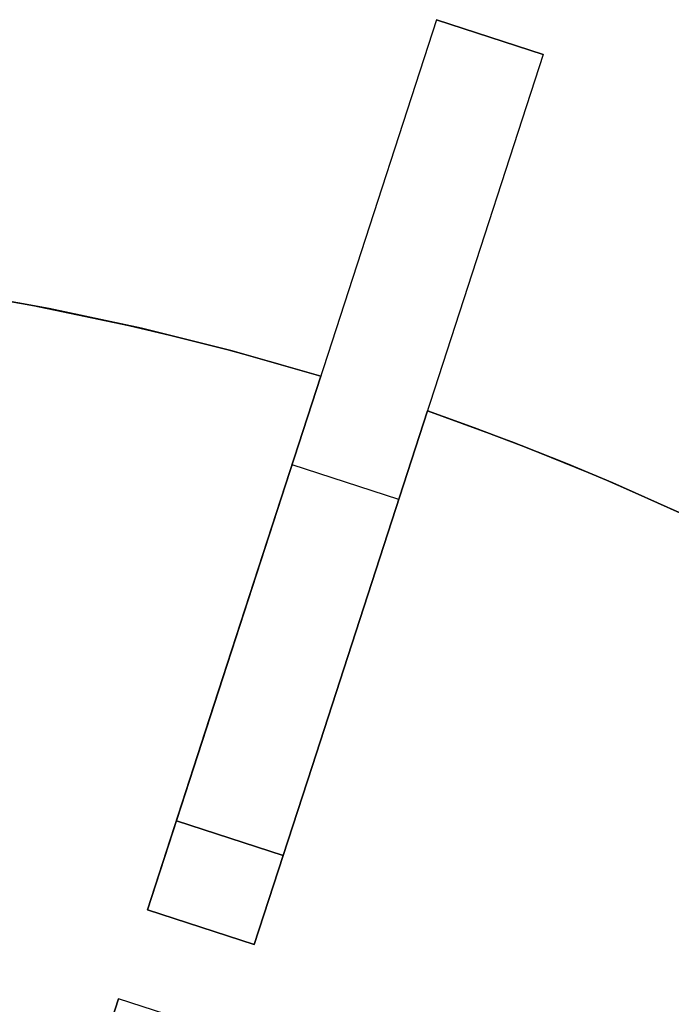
# Model space of a CAD drawing. Header units: millimetres. Extents: x 390 to 1070, y -130 to 550.
# Tile 47 of 57: x 785 to 854, y 430 to 535. Entities that reach past the tile are written whole.
import ezdxf

# ---------------------------------------------------------------- set-up
doc = ezdxf.new("R2010")
doc.units = ezdxf.units.MM

msp = doc.modelspace()

# ---------------------------------------------------------------- linework, layer by layer
for points in [[(829.3594389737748, 535.2133174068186), (798.4577395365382, 440.1076657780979)], [(840.7721171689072, 531.5051134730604), (829.3594389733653, 535.2133174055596)], [(840.7721171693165, 531.5051134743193), (829.3594389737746, 535.2133174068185)], [(829.359438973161, 535.2133174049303), (840.772117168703, 531.5051134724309)], [(835.0657780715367, 533.3592154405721), (840.772117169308, 531.5051134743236)], [(840.7721171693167, 531.5051134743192), (809.8704177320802, 436.3994618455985)], [(735.9999999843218, 509.9399938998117), (745.8463356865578, 509.5811969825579), (755.804329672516, 508.8881672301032), (765.8590064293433, 507.8491759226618), (775.9942395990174, 506.4532507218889), (786.1927858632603, 504.6902963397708), (796.4363325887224, 502.5512154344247), (801.5689809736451, 501.3380869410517), (806.7055597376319, 500.0280280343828), (811.8435090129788, 498.6202348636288), (816.9802163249, 497.1139876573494)], [(735.9999999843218, 509.9399938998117), (745.8463356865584, 509.5811969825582), (755.8043296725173, 508.888167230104), (765.859006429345, 507.8491759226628), (775.9942395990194, 506.45325072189), (786.192785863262, 504.6902963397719), (796.4363325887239, 502.5512154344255), (801.5689809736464, 501.3380869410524), (806.7055597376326, 500.0280280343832), (811.843509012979, 498.620234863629), (816.9802163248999, 497.1139876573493)], [(735.9999999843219, 509.9399938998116), (741.3507549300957, 509.7851902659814), (746.6722670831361, 509.5363674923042), (751.9622742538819, 509.1950174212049), (757.2185902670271, 508.7626956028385), (767.6217944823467, 507.631652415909), (777.8659712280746, 506.1567975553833), (787.9365153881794, 504.3524420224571), (797.8201472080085, 502.2335154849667), (807.5049202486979, 499.8154365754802), (816.9802163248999, 497.1139876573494)], [(735.9999999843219, 509.9399938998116), (741.3507549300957, 509.7851902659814), (746.6722670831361, 509.5363674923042), (751.9622742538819, 509.1950174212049), (757.2185902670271, 508.7626956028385), (767.6217944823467, 507.6316524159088), (777.8659712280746, 506.1567975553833), (787.9365153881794, 504.352442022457), (797.8201472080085, 502.2335154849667), (807.5049202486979, 499.8154365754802), (816.9802163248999, 497.1139876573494)], [(816.9802163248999, 497.1139876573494), (807.5049202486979, 499.8154365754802), (797.8201472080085, 502.2335154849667), (787.9365153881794, 504.3524420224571), (777.8659712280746, 506.1567975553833), (767.6217944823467, 507.631652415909), (757.2185902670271, 508.7626956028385), (751.9622742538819, 509.1950174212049), (746.6722670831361, 509.5363674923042), (741.3507549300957, 509.7851902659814), (735.9999999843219, 509.9399938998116)], [(816.9802163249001, 497.1139876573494), (807.5049202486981, 499.8154365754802), (797.8201472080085, 502.2335154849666), (787.9365153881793, 504.3524420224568), (777.8659712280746, 506.1567975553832), (767.6217944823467, 507.6316524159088), (757.2185902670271, 508.7626956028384), (751.9622742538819, 509.1950174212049), (746.6722670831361, 509.5363674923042), (741.3507549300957, 509.7851902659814), (735.9999999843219, 509.9399938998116)], [(735.9999999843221, 509.9399938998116), (745.8463356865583, 509.5811969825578), (755.8043296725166, 508.8881672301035), (765.8590064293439, 507.8491759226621), (775.9942395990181, 506.4532507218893), (786.1927858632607, 504.6902963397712), (796.436332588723, 502.551215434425), (801.5689809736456, 501.3380869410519), (806.7055597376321, 500.0280280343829), (811.8435090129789, 498.6202348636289), (816.9802163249, 497.1139876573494)], [(816.9802163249, 497.1139876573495), (807.5049202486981, 499.8154365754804), (797.8201472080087, 502.2335154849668), (787.9365153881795, 504.3524420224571), (777.8659712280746, 506.1567975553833), (767.6217944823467, 507.6316524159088), (757.2185902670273, 508.7626956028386), (751.962274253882, 509.195017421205), (746.6722670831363, 509.5363674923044), (741.3507549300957, 509.7851902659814), (735.999999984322, 509.9399938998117)], [(816.9802163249, 497.1139876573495), (807.5049202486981, 499.8154365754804), (797.8201472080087, 502.2335154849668), (787.9365153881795, 504.3524420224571), (777.8659712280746, 506.1567975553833), (767.6217944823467, 507.631652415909), (757.2185902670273, 508.7626956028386), (751.962274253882, 509.195017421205), (746.6722670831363, 509.5363674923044), (741.3507549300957, 509.7851902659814), (735.999999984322, 509.9399938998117)], [(816.9802163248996, 497.1139876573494), (804.6380794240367, 459.1287961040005)], [(804.6380794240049, 459.1287961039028), (816.9802163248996, 497.1139876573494)], [(816.9802163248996, 497.1139876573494), (804.6380794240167, 459.128796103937)], [(804.6380794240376, 459.1287961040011), (816.9802163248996, 497.1139876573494)], [(816.9802163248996, 497.1139876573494), (804.6380794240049, 459.1287961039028)], [(804.6380794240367, 459.1287961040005), (816.9802163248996, 497.1139876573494)], [(816.0507576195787, 455.4205921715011), (828.3928945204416, 493.40578372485)], [(828.3928945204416, 493.40578372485), (816.0507576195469, 455.4205921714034)], [(816.0507576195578, 455.4205921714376), (828.3928945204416, 493.40578372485)], [(828.3928945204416, 493.40578372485), (816.0507576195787, 455.4205921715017)], [(816.0507576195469, 455.4205921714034), (828.3928945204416, 493.40578372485)], [(828.3928945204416, 493.40578372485), (816.0507576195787, 455.4205921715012)], [(828.3928945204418, 493.4057837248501), (837.6464543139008, 490.0218577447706), (846.9029202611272, 486.2855536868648), (856.144425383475, 482.1903449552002), (865.3522419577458, 477.7307799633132), (874.5068510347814, 472.9025864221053), (883.5880251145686, 467.7027715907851), (888.0945825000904, 464.9629442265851), (892.5749239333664, 462.1297167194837), (897.0263664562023, 459.2031156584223), (901.4462030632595, 456.1832638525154)], [(828.3928945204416, 493.40578372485), (837.6464543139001, 490.0218577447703), (846.9029202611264, 486.2855536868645), (856.1444253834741, 482.1903449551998), (865.3522419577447, 477.7307799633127), (874.5068510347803, 472.9025864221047), (883.5880251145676, 467.7027715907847), (888.0945825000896, 464.9629442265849), (892.5749239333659, 462.1297167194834), (897.0263664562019, 459.2031156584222), (901.4462030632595, 456.1832638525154)], [(828.3928945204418, 493.4057837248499), (833.433920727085, 491.6050851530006), (838.4180829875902, 489.7240054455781), (843.3436908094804, 487.764662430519), (848.2091456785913, 485.7292110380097), (857.7536644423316, 481.4387613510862), (867.0406992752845, 476.870467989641), (876.0607819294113, 472.0424544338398), (884.805895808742, 466.9730230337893), (893.2694434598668, 461.6805291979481), (901.4462030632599, 456.1832638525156)], [(901.4462030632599, 456.1832638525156), (893.2694434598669, 461.6805291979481), (884.8058958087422, 466.9730230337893), (876.0607819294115, 472.0424544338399), (867.0406992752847, 476.8704679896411), (857.7536644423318, 481.4387613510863), (848.2091456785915, 485.7292110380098), (843.3436908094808, 487.7646624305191), (838.4180829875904, 489.7240054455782), (833.4339207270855, 491.6050851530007), (828.3928945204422, 493.40578372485)], [(901.4462030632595, 456.1832638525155), (893.2694434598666, 461.680529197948), (884.805895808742, 466.9730230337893), (876.0607819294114, 472.0424544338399), (867.0406992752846, 476.8704679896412), (857.7536644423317, 481.4387613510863), (848.2091456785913, 485.7292110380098), (843.3436908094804, 487.764662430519), (838.4180829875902, 489.7240054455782), (833.433920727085, 491.6050851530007), (828.3928945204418, 493.4057837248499)], [(901.4462030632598, 456.1832638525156), (893.2694434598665, 461.6805291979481), (884.8058958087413, 466.9730230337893), (876.0607819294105, 472.0424544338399), (867.0406992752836, 476.8704679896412), (857.7536644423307, 481.4387613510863), (848.2091456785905, 485.7292110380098), (843.3436908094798, 487.764662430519), (838.4180829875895, 489.7240054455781), (833.4339207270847, 491.6050851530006), (828.3928945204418, 493.40578372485)], [(828.3928945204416, 493.4057837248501), (837.6464543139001, 490.0218577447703), (846.902920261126, 486.2855536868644), (856.1444253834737, 482.1903449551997), (865.3522419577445, 477.7307799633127), (874.5068510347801, 472.9025864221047), (883.5880251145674, 467.7027715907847), (888.0945825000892, 464.9629442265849), (892.5749239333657, 462.1297167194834), (897.0263664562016, 459.2031156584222), (901.4462030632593, 456.1832638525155)], [(901.4462030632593, 456.1832638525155), (893.2694434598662, 461.680529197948), (884.8058958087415, 466.9730230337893), (876.0607819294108, 472.0424544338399), (867.0406992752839, 476.8704679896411), (857.7536644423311, 481.4387613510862), (848.2091456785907, 485.7292110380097), (843.34369080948, 487.7646624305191), (838.4180829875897, 489.7240054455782), (833.4339207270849, 491.6050851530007), (828.3928945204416, 493.40578372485)], [(901.4462030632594, 456.1832638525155), (893.2694434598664, 461.680529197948), (884.8058958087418, 466.9730230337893), (876.0607819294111, 472.0424544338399), (867.040699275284, 476.8704679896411), (857.7536644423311, 481.4387613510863), (848.2091456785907, 485.7292110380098), (843.34369080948, 487.764662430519), (838.4180829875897, 489.7240054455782), (833.4339207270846, 491.6050851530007), (828.3928945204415, 493.40578372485)], [(825.3212674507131, 483.9522876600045), (813.9085892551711, 487.6604915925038)], [(825.321267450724, 483.9522876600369), (813.908589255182, 487.6604915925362)], [(804.6380794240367, 459.1287961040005), (798.4577395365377, 440.1076657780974)], [(798.4577395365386, 440.1076657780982), (804.6380794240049, 459.1287961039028)], [(804.6380794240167, 459.128796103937), (798.4577395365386, 440.107665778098)], [(798.4577395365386, 440.107665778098), (804.6380794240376, 459.1287961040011)], [(804.6380794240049, 459.1287961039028), (798.4577395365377, 440.1076657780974)], [(798.4577395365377, 440.1076657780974), (804.6380794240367, 459.1287961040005)], [(809.8704177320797, 436.3994618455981), (816.0507576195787, 455.4205921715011)], [(816.0507576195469, 455.4205921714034), (809.8704177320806, 436.3994618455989)], [(809.8704177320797, 436.3994618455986), (816.0507576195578, 455.4205921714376)], [(816.0507576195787, 455.4205921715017), (809.8704177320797, 436.3994618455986)], [(809.8704177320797, 436.3994618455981), (816.0507576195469, 455.4205921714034)], [(816.0507576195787, 455.4205921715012), (809.8704177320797, 436.3994618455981)], [(812.9605876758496, 445.9100270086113), (801.5479094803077, 449.6182309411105)], [(812.9605876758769, 445.9100270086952), (801.547909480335, 449.6182309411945)], [(801.5479094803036, 449.6182309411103), (812.9605876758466, 445.9100270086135)], [(801.5479094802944, 449.6182309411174), (812.9605876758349, 445.9100270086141)], [(809.8704177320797, 436.3994618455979), (798.4577395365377, 440.1076657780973)], [(809.8704177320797, 436.3994618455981), (798.4577395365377, 440.1076657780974)], [(809.8704177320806, 436.3994618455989), (798.4577395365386, 440.1076657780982)], [(809.8704177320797, 436.3994618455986), (798.4577395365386, 440.107665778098)], [(809.8704177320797, 436.3994618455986), (798.4577395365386, 440.107665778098)], [(809.8704177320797, 436.3994618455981), (798.4577395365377, 440.1076657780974)], [(809.8704177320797, 436.3994618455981), (798.4577395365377, 440.1076657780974)], [(809.8704177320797, 436.399461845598), (798.4577395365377, 440.1076657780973)], [(798.4577395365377, 440.1076657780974), (809.8704177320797, 436.399461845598)], [(798.4577395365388, 440.1076657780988), (809.8704177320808, 436.3994618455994)], [(798.4577395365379, 440.1076657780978), (809.8704177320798, 436.3994618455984)], [(798.4577395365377, 440.1076657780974), (809.8704177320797, 436.399461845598)], [(795.3675695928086, 430.5971006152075), (792.2773996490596, 421.086535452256)], [(792.2773996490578, 421.0865354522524), (795.3675695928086, 430.5971006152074)], [(806.7802477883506, 426.8888966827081), (795.3675695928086, 430.5971006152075)], [(806.7802477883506, 426.8888966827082), (795.3675695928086, 430.5971006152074)]]:
    msp.add_lwpolyline(points)
at = {"extrusion": (0.9510565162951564, -0.3090169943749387, -3.271474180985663e-15)}
msp.add_lwpolyline([(765.30427421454, 161.9949999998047), (765.2751253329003, 163.7020555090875), (765.1877126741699, 165.4071206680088), (765.0421381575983, 167.1082074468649), (764.8385715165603, 168.8033324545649), (764.5772501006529, 170.490519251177), (764.258478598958, 172.1678006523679), (763.882628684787, 173.8332210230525), (763.4501385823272, 175.4848385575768), (762.9615125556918, 177.1207275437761), (762.4173203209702, 178.7389806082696), (761.8181963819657, 180.3377109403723), (761.1648392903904, 181.9150544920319), (760.4580108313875, 183.4691721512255), (759.6985351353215, 184.9982518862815), (758.8872977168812, 186.5005108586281), (758.025244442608, 187.9741975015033), (757.1133804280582, 189.4175935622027), (756.1527688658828, 190.8290161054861), (755.1445297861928, 192.2068194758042), (754.0898387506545, 193.5493972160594), (752.9899254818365, 194.8551839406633), (751.8460724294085, 196.1226571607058), (750.6596132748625, 197.3503390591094), (749.4319313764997, 198.5367982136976), (748.1644581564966, 199.6806512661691), (746.8586714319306, 200.780564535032), (745.5160936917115, 201.8352555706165), (744.138290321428, 202.8434946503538), (742.7268677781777, 203.8041062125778), (741.2834717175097, 204.7159702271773), (739.8097850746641, 205.5780235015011), (738.3075261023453, 206.3892609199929), (736.7784463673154, 207.1487366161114), (735.2243287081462, 207.855565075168), (733.646985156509, 208.5089221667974), (732.048254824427, 209.1080461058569), (730.4300017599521, 209.652238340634), (728.7941127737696, 210.1408643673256), (727.1424952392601, 210.5733544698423), (725.4770748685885, 210.9492043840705), (723.7997934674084, 211.2679758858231), (722.1126066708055, 211.5292973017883), (720.4174816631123, 211.7328639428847), (718.7163948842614, 211.8784384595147), (717.0113297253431, 211.9658511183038), (715.3042742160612, 211.9950000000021)], dxfattribs=at)
at = {"extrusion": (0.9510565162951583, -0.3090169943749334, -2.850220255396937e-15)}
msp.add_lwpolyline([(715.3042742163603, -388.0049999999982), (717.0113297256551, -387.97585111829), (718.7163948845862, -387.8884384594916), (720.4174816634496, -387.7428639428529), (722.1126066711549, -387.5392973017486), (723.7997934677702, -387.2779758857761), (725.4770748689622, -386.9592043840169), (727.1424952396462, -386.5833544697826), (728.7941127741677, -386.1508643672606), (730.4300017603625, -385.6622383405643), (732.0482548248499, -385.1180461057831), (733.6469851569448, -384.51892216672), (735.224328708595, -383.8655650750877), (736.7784463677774, -383.1587366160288), (738.3075261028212, -382.3992609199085), (739.8097850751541, -381.5880235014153), (741.2834717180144, -380.7259702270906), (742.7268677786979, -379.8141062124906), (744.138290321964, -378.8534946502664), (745.5160936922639, -377.8452555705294), (746.8586714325, -376.7905645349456), (748.164458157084, -375.6906512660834), (749.4319313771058, -374.5467982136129), (750.659613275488, -373.3603390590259), (751.8460724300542, -372.1326571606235), (752.9899254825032, -370.8651839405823), (754.0898387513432, -369.5593972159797), (755.1445297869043, -368.2168194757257), (756.152768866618, -366.8390161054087), (757.113380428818, -365.4275935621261), (758.0252444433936, -363.9841975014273), (758.8872977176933, -362.5105108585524), (759.698535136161, -361.0082518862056), (760.4580108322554, -359.4791721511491), (761.1648392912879, -357.9250544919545), (761.8181963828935, -356.3477109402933), (762.4173203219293, -354.7489806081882), (762.961512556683, -353.1307275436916), (763.4501385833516, -351.4948385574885), (763.8826286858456, -349.8432210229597), (764.2584786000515, -348.1778006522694), (764.5772501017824, -346.5005192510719), (764.8385715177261, -344.8133324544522), (765.0421381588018, -343.1182074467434), (765.1877126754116, -341.4171206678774), (765.2751253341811, -339.712055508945), (765.3042742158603, -338.0049999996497)], dxfattribs=at)
at = {"extrusion": (1, 0, 0)}
for points in [[(535.2133174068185, -338.0050000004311), (535.2133174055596, 161.9949999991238)], [(533.359215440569, -338.0050000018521), (533.3592154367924, 161.9949999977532)], [(531.5051134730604, 161.9949999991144), (531.5051134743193, -338.00500000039)], [(497.1139876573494, -12.005), (497.1139876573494, -0.004999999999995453)], [(497.1139876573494, 79.995), (497.1139876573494, 91.995)], [(497.1139876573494, -268.005), (497.1139876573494, -256.005)], [(493.40578372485, -12.00500000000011), (493.40578372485, -0.004999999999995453)], [(493.40578372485, 79.995), (493.40578372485, 91.995)], [(493.40578372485, -268.005), (493.40578372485, -256.005)], [(459.1287961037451, 225.5374868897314), (459.1287961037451, 91.99499999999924)], [(459.1287961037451, 79.99499999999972), (459.1287961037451, -0.004999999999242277)], [(459.1287961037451, -12.00499999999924), (459.1287961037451, -256.0049999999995)], [(459.1287961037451, -268.0049999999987), (459.1287961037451, -401.5474868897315)], [(455.4205921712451, 225.5374868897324), (455.4205921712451, 91.99499999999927)], [(455.4205921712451, 79.99499999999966), (455.4205921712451, -0.004999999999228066)], [(455.4205921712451, -12.00499999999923), (455.4205921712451, -256.0049999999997)], [(455.4205921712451, -268.0049999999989), (455.4205921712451, -401.5474868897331)], [(440.1076657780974, -268.0049999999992), (440.1076657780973, -288.0049999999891)], [(440.107665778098, -12.00499999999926), (440.1076657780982, -256.0049999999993)], [(440.1076657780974, 79.99499999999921), (440.107665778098, -0.004999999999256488)], [(440.1076657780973, 111.995), (440.1076657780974, 91.99499999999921)], [(438.2535638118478, -268.0049999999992), (438.2535638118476, -288.005)], [(438.2535638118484, -12.00499999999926), (438.2535638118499, -256.0049999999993)], [(438.2535638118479, 79.99499999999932), (438.2535638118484, -0.004999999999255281)], [(438.2535638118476, 111.995), (438.2535638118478, 91.99499999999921)], [(436.3994618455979, -288.0049999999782), (436.3994618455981, -268.0049999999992)], [(436.3994618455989, -256.0049999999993), (436.3994618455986, -12.00499999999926)], [(436.3994618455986, -0.004999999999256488), (436.3994618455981, 79.99499999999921)], [(436.3994618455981, 91.99499999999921), (436.399461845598, 111.995)]]:
    msp.add_lwpolyline(points, dxfattribs=at)
at = {"extrusion": (0.9510565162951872, -0.3090169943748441, -5.134593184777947e-15)}
msp.add_lwpolyline([(765.3042742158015, 161.9949999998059), (765.2751253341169, 163.7020555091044), (765.1877126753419, 165.4071206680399), (765.0421381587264, 167.1082074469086), (764.8385715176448, 168.8033324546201), (764.5772501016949, 170.4905192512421), (764.2584785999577, 172.1678006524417), (763.8826286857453, 173.8332210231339), (763.4501385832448, 175.4848385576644), (762.9615125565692, 177.120727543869), (762.4173203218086, 178.7389806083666), (761.8181963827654, 180.3377109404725), (761.1648392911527, 181.9150544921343), (760.458010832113, 183.4691721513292), (759.6985351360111, 184.9982518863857), (758.8872977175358, 186.5005108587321), (758.0252444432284, 187.9741975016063), (757.1133804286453, 189.4175935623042), (756.1527688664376, 190.8290161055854), (755.144529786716, 192.2068194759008), (754.0898387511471, 193.5493972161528), (752.9899254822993, 194.8551839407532), (751.8460724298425, 196.1226571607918), (750.6596132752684, 197.3503390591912), (749.4319313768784, 198.5367982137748), (748.1644581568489, 199.6806512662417), (746.8586714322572, 200.7805645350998), (745.5160936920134, 201.8352555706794), (744.1382903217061, 202.8434946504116), (742.7268677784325, 203.8041062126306), (741.2834717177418, 204.7159702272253), (739.8097850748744, 205.5780235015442), (738.3075261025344, 206.3892609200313), (736.7784463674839, 207.1487366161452), (735.2243287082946, 207.8555650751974), (733.6469851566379, 208.5089221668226), (732.0482548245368, 209.1080461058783), (730.4300017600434, 209.6522383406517), (728.7941127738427, 210.1408643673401), (727.1424952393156, 210.5733544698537), (725.4770748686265, 210.9492043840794), (723.7997934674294, 211.2679758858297), (722.1126066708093, 211.5292973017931), (720.4174816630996, 211.732863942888), (718.7163948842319, 211.8784384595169), (717.0113297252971, 211.9658511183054), (715.3042742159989, 211.9950000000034)], dxfattribs=at)
at = {"extrusion": (0.9510565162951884, -0.3090169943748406, 2.491879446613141e-15)}
msp.add_lwpolyline([(715.3042742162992, -388.0050000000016), (717.011329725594, -387.9758511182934), (718.716394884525, -387.8884384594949), (720.4174816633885, -387.7428639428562), (722.1126066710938, -387.5392973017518), (723.799793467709, -387.2779758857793), (725.4770748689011, -386.95920438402), (727.1424952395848, -386.5833544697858), (728.7941127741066, -386.1508643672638), (730.4300017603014, -385.6622383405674), (732.0482548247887, -385.1180461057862), (733.6469851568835, -384.5189221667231), (735.2243287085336, -383.8655650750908), (736.7784463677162, -383.1587366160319), (738.3075261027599, -382.3992609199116), (739.8097850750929, -381.5880235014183), (741.2834717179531, -380.7259702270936), (742.7268677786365, -379.8141062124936), (744.1382903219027, -378.8534946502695), (745.5160936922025, -377.8452555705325), (746.8586714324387, -376.7905645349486), (748.1644581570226, -375.6906512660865), (749.4319313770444, -374.5467982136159), (750.6596132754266, -373.3603390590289), (751.8460724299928, -372.1326571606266), (752.9899254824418, -370.8651839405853), (754.0898387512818, -369.5593972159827), (755.1445297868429, -368.2168194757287), (756.1527688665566, -366.8390161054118), (757.1133804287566, -365.4275935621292), (758.0252444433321, -363.9841975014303), (758.8872977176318, -362.5105108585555), (759.6985351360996, -361.0082518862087), (760.458010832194, -359.4791721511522), (761.1648392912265, -357.9250544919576), (761.8181963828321, -356.3477109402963), (762.417320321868, -354.7489806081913), (762.9615125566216, -353.1307275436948), (763.4501385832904, -351.4948385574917), (763.8826286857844, -349.8432210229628), (764.2584785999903, -348.1778006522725), (764.577250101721, -346.500519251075), (764.8385715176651, -344.8133324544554), (765.0421381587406, -343.1182074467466), (765.1877126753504, -341.4171206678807), (765.2751253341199, -339.7120555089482), (765.3042742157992, -338.0049999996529)], dxfattribs=at)
at = {"extrusion": (0.9510565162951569, -0.3090169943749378, 3.805603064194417e-15)}
msp.add_lwpolyline([(715.3042742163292, 211.9949999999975), (717.0113297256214, 211.9658511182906), (718.71639488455, 211.8784384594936), (720.4174816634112, 211.7328639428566), (722.1126066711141, 211.529297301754), (723.7997934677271, 211.2679758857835), (725.4770748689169, 210.9492043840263), (727.1424952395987, 210.5733544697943), (728.7941127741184, 210.1408643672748), (730.4300017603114, 209.652238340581), (732.0482548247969, 209.1080461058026), (733.6469851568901, 208.5089221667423), (735.2243287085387, 207.855565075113), (736.77844636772, 207.1487366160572), (738.3075261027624, 206.3892609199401), (739.8097850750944, 205.5780235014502), (741.2834717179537, 204.715970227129), (742.7268677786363, 203.8041062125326), (744.1382903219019, 202.8434946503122), (745.5160936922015, 201.8352555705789), (746.8586714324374, 200.7805645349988), (748.1644581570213, 199.6806512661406), (749.4319313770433, 198.536798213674), (750.6596132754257, 197.350339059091), (751.8460724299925, 196.1226571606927), (752.9899254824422, 194.8551839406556), (754.0898387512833, 193.5493972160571), (755.1445297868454, 192.2068194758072), (756.1527688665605, 190.8290161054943), (757.1133804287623, 189.417593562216), (758.0252444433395, 187.9741975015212), (758.8872977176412, 186.5005108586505), (759.6985351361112, 184.9982518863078), (760.4580108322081, 183.4691721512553), (761.1648392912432, 181.9150544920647), (761.8181963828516, 180.3377109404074), (762.4173203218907, 178.7389806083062), (762.9615125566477, 177.1207275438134), (763.4501385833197, 175.484838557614), (763.8826286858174, 173.8332210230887), (764.2584786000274, 172.1678006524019), (764.5772501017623, 170.4905192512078), (764.8385715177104, 168.8033324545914), (765.0421381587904, 167.1082074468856), (765.187712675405, 165.4071206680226), (765.2751253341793, 163.7020555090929), (765.3042742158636, 161.9949999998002)], dxfattribs=at)
at = {"extrusion": (0.9510565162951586, -0.3090169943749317, -6.312762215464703e-15)}
msp.add_lwpolyline([(765.3042742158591, -338.0049999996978), (765.2751253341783, -339.7120555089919), (765.1877126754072, -341.4171206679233), (765.0421381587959, -343.1182074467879), (764.8385715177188, -344.8133324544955), (764.5772501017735, -346.5005192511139), (764.2584786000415, -348.1778006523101), (763.8826286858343, -349.8432210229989), (763.4501385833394, -351.4948385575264), (762.9615125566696, -353.130727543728), (762.4173203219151, -354.7489806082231), (761.8181963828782, -356.3477109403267), (761.164839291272, -357.9250544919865), (760.4580108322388, -359.4791721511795), (759.6985351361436, -361.0082518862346), (758.8872977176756, -362.5105108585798), (758.0252444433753, -363.9841975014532), (757.1133804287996, -365.4275935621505), (756.1527688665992, -366.8390161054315), (755.1445297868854, -368.216819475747), (754.0898387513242, -369.5593972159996), (752.9899254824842, -370.8651839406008), (751.8460724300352, -372.1326571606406), (750.6596132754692, -373.3603390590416), (749.4319313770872, -374.5467982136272), (748.1644581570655, -375.6906512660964), (746.8586714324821, -376.7905645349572), (745.5160936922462, -377.8452555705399), (744.1382903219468, -378.8534946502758), (742.7268677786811, -379.8141062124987), (741.2834717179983, -380.7259702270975), (739.8097850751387, -381.5880235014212), (738.3075261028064, -382.3992609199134), (736.7784463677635, -383.1587366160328), (735.2243287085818, -383.8655650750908), (733.6469851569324, -384.5189221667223), (732.0482548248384, -385.1180461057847), (730.430001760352, -385.6622383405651), (728.7941127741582, -386.1508643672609), (727.1424952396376, -386.5833544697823), (725.4770748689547, -386.9592043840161), (723.7997934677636, -387.2779758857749), (722.1126066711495, -387.5392973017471), (720.4174816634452, -387.7428639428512), (718.7163948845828, -387.8884384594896), (717.0113297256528, -387.9758511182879), (715.3042742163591, -388.0049999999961)], dxfattribs=at)
at = {"extrusion": (0.951056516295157, -0.3090169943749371, 7.840413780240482e-15)}
msp.add_lwpolyline([(715.3042742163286, 211.9949999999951), (713.9386298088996, 212.0183191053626), (712.5745776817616, 212.0882492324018), (711.2137082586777, 212.2047088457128), (709.8576082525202, 212.3675621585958), (708.5078588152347, 212.576619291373), (707.1660336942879, 212.831636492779), (705.8336973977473, 213.1323164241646), (704.5124033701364, 213.4783085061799), (703.203692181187, 213.8692093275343), (701.9090897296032, 214.3045631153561), (700.6301054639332, 214.783862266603), (699.3682306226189, 215.3065479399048), (698.1249364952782, 215.8720107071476), (696.9016727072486, 216.4795912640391), (695.6998655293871, 217.1285811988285), (694.5209162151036, 217.8182238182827), (693.3661993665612, 218.5477150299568), (692.2370613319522, 219.3162042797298), (691.134818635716, 220.1227955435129), (690.0607564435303, 220.9665483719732), (689.0161270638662, 221.8464789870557), (688.0021484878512, 222.7615614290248), (687.0200029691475, 223.7107287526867), (686.0708356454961, 224.6928742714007), (685.1557532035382, 225.7068528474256), (684.275822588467, 226.7514822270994), (683.4320697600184, 227.8255444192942), (682.6254784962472, 228.9277871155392), (681.8569892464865, 230.0569251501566), (681.127498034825, 231.2116419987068), (680.4378554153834, 232.3905913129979), (679.7888654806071, 233.5923984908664), (679.1812849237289, 234.8156622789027), (678.6158221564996, 236.0589564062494), (678.0931364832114, 237.3208312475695), (677.6138373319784, 238.5998155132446), (677.1784835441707, 239.8944179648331), (676.7875827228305, 241.2031291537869), (676.4415906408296, 242.5244231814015), (676.1409107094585, 243.8567594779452), (675.885893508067, 245.198584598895), (675.6768363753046, 246.5483340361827), (675.5139830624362, 247.9044340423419), (675.3975234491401, 249.2653034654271), (675.3275933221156, 250.6293555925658), (675.3042742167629, 251.9949999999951)], dxfattribs=at)
at = {"extrusion": (0.9510565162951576, -0.3090169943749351, -1.095656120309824e-14)}
msp.add_lwpolyline([(675.3042742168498, -428.0050000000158), (675.3275933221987, -426.6393555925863), (675.3975234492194, -425.2753034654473), (675.5139830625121, -423.9144340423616), (675.6768363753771, -422.5583340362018), (675.8858935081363, -421.2085845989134), (676.1409107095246, -419.8667594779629), (676.4415906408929, -418.5344231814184), (676.7875827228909, -417.2131291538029), (677.1784835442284, -415.9044179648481), (677.6138373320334, -414.6098155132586), (678.0931364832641, -413.3308312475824), (678.6158221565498, -412.0689564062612), (679.181284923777, -410.8256622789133), (679.7888654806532, -409.6023984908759), (680.4378554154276, -408.4005913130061), (681.1274980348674, -407.2216419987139), (681.8569892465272, -406.0669251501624), (682.6254784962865, -404.9377871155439), (683.4320697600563, -403.8355444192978), (684.2758225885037, -402.7614822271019), (685.1557532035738, -401.7168528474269), (686.0708356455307, -400.7028742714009), (687.0200029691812, -399.7207287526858), (688.0021484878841, -398.7715614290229), (689.0161270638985, -397.8564789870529), (690.0607564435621, -396.9765483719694), (691.1348186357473, -396.1327955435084), (692.2370613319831, -395.3262042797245), (693.3661993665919, -394.5577150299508), (694.520916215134, -393.8282238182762), (695.6998655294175, -393.1385811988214), (696.9016727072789, -392.4895912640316), (698.1249364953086, -391.8820107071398), (699.3682306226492, -391.3165479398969), (700.6301054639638, -390.7938622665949), (701.9090897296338, -390.314563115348), (703.2036921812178, -389.8792093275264), (704.5124033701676, -389.4883085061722), (705.8336973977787, -389.1423164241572), (707.1660336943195, -388.8416364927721), (708.5078588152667, -388.5866192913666), (709.8576082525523, -388.3775621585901), (711.2137082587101, -388.2147088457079), (712.5745776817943, -388.0982492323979), (713.9386298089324, -388.0283191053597), (715.3042742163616, -388.0049999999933)], dxfattribs=at)
at = {"extrusion": (0.9510565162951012, -0.3090169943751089, -2.740520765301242e-15)}
msp.add_lwpolyline([(675.3042742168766, 251.9950000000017), (675.3275933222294, 250.6293555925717), (675.3975234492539, 249.2653034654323), (675.5139830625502, 247.9044340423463), (675.6768363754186, 246.5483340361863), (675.8858935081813, 245.198584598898), (676.1409107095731, 243.8567594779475), (676.4415906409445, 242.524423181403), (676.7875827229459, 241.2031291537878), (677.1784835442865, 239.8944179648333), (677.6138373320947, 238.5998155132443), (678.0931364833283, 237.3208312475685), (678.615822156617, 236.0589564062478), (679.1812849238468, 234.8156622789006), (679.7888654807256, 233.5923984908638), (680.4378554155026, 232.3905913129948), (681.1274980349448, 231.2116419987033), (681.8569892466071, 230.0569251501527), (682.6254784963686, 228.927787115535), (683.4320697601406, 227.8255444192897), (684.27582258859, 226.7514822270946), (685.1557532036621, 225.7068528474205), (686.0708356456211, 224.6928742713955), (687.0200029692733, 223.7107287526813), (688.0021484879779, 222.7615614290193), (689.0161270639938, 221.8464789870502), (690.0607564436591, 220.9665483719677), (691.1348186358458, 220.1227955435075), (692.237061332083, 219.3162042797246), (693.366199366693, 218.5477150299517), (694.5209162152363, 217.8182238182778), (695.6998655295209, 217.1285811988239), (696.9016727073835, 216.4795912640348), (698.1249364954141, 215.8720107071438), (699.3682306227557, 215.3065479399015), (700.6301054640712, 214.7838622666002), (701.9090897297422, 214.3045631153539), (703.2036921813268, 213.8692093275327), (704.5124033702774, 213.478308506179), (705.8336973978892, 213.1323164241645), (707.1660336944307, 212.8316364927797), (708.5078588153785, 212.5766192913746), (709.8576082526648, 212.3675621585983), (711.2137082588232, 212.2047088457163), (712.5745776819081, 212.0882492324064), (713.9386298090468, 212.0183191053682), (715.3042742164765, 211.9950000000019)], dxfattribs=at)
at = {"extrusion": (0.951056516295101, -0.3090169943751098, 5.257423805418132e-15)}
msp.add_lwpolyline([(715.3042742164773, -388.0050000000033), (713.9386298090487, -388.0283191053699), (712.5745776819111, -388.0982492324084), (711.2137082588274, -388.2147088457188), (709.8576082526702, -388.3775621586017), (708.5078588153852, -388.5866192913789), (707.1660336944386, -388.8416364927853), (705.8336973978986, -389.1423164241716), (704.5124033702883, -389.4883085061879), (703.2036921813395, -389.8792093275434), (701.9090897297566, -390.3145631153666), (700.6301054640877, -390.7938622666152), (699.3682306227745, -391.3165479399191), (698.1249364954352, -391.882010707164), (696.9016727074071, -392.4895912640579), (695.6998655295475, -393.1385811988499), (694.520916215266, -393.8282238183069), (693.3661993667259, -394.5577150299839), (692.2370613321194, -395.3262042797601), (691.1348186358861, -396.1327955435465), (690.0607564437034, -396.9765483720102), (689.0161270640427, -397.8564789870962), (688.0021484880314, -398.7715614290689), (687.0200029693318, -399.7207287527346), (686.070835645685, -400.7028742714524), (685.1557532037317, -401.7168528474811), (684.2758225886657, -402.7614822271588), (683.4320697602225, -403.8355444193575), (682.6254784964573, -404.9377871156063), (681.8569892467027, -406.0669251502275), (681.1274980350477, -407.2216419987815), (680.4378554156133, -408.4005913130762), (679.7888654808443, -409.6023984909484), (679.1812849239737, -410.8256622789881), (678.6158221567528, -412.0689564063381), (678.093136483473, -413.3308312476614), (677.613837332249, -414.6098155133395), (677.1784835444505, -415.9044179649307), (676.78758272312, -417.2131291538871), (676.4415906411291, -418.5344231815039), (676.1409107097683, -419.8667594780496), (675.8858935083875, -421.2085845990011), (675.6768363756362, -422.5583340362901), (675.5139830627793, -423.9144340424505), (675.3975234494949, -425.2753034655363), (675.3275933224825, -426.6393555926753), (675.3042742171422, -428.0050000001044)], dxfattribs=at)
at = {"extrusion": (0.9510565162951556, -0.3090169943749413, -1.55997359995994e-15)}
msp.add_lwpolyline([(675.3042742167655, 251.995000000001), (675.3275933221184, 250.6293555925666), (675.3975234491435, 249.2653034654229), (675.5139830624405, 247.9044340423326), (675.67683637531, 246.5483340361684), (675.8858935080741, 245.1985845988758), (676.1409107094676, 243.8567594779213), (676.4415906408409, 242.5244231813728), (676.7875827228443, 241.2031291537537), (677.1784835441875, 239.8944179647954), (677.6138373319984, 238.5998155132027), (678.0931364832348, 237.3208312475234), (678.6158221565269, 236.0589564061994), (679.1812849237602, 234.815662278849), (679.7888654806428, 233.5923984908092), (680.4378554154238, 232.3905913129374), (681.1274980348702, 231.2116419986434), (681.8569892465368, 230.0569251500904), (682.6254784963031, 228.9277871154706), (683.4320697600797, 227.8255444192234), (684.2758225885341, 226.7514822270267), (685.1557532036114, 225.7068528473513), (686.0708356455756, 224.6928742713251), (687.0200029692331, 223.7107287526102), (688.0021484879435, 222.7615614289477), (689.016127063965, 221.8464789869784), (690.0607564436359, 220.966548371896), (691.1348186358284, 220.1227955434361), (692.2370613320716, 219.3162042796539), (693.3661993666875, 218.5477150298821), (694.5209162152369, 217.8182238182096), (695.6998655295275, 217.1285811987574), (696.9016727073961, 216.4795912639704), (698.1249364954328, 215.8720107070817), (699.3682306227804, 215.3065479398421), (700.6301054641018, 214.7838622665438), (701.9090897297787, 214.3045631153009), (703.2036921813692, 213.8692093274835), (704.5124033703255, 213.4783085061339), (705.8336973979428, 213.1323164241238), (707.1660336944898, 212.8316364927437), (708.5078588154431, 212.5766192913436), (709.8576082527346, 212.3675621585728), (711.2137082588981, 212.2047088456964), (712.5745776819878, 212.0882492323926), (713.9386298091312, 212.0183191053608), (715.3042742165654, 211.995000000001)], dxfattribs=at)
at = {"extrusion": (0.9510565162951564, -0.3090169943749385, -5.659487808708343e-15)}
msp.add_lwpolyline([(715.3042742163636, -388.0049999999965), (713.9386298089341, -388.028319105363), (712.5745776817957, -388.0982492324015), (711.2137082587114, -388.2147088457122), (709.8576082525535, -388.3775621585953), (708.5078588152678, -388.5866192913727), (707.1660336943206, -388.8416364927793), (705.8336973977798, -389.142316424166), (704.512403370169, -389.4883085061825), (703.2036921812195, -389.8792093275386), (701.909089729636, -390.3145631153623), (700.6301054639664, -390.7938622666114), (699.3682306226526, -391.3165479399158), (698.1249364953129, -391.8820107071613), (696.9016727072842, -392.4895912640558), (695.6998655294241, -393.1385811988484), (694.520916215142, -393.8282238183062), (693.3661993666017, -394.557715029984), (692.2370613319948, -395.3262042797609), (691.1348186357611, -396.1327955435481), (690.0607564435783, -396.9765483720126), (689.0161270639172, -397.8564789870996), (688.0021484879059, -398.7715614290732), (687.0200029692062, -399.7207287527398), (686.0708356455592, -400.7028742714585), (685.155753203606, -401.7168528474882), (684.2758225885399, -402.7614822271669), (683.4320697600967, -403.8355444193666), (682.6254784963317, -404.9377871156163), (681.8569892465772, -406.0669251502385), (681.1274980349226, -407.2216419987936), (680.4378554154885, -408.4005913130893), (679.7888654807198, -409.6023984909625), (679.1812849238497, -410.8256622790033), (678.6158221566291, -412.0689564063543), (678.09313648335, -413.3308312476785), (677.6138373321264, -414.6098155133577), (677.1784835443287, -415.9044179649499), (676.7875827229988, -417.2131291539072), (676.4415906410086, -418.534423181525), (676.1409107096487, -419.8667594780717), (675.8858935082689, -421.2085845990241), (675.6768363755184, -422.558334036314), (675.5139830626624, -423.9144340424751), (675.397523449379, -425.2753034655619), (675.3275933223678, -426.6393555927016), (675.3042742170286, -428.0050000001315)], dxfattribs=at)
at = {"extrusion": (0.951056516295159, -0.3090169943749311, 1.034548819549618e-14)}
msp.add_lwpolyline([(675.3042742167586, 251.9949999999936), (675.2926146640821, 252.6778222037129), (675.2576496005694, 253.359848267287), (675.1994197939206, 254.0402829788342), (675.1179931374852, 254.7183329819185), (675.0134645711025, 255.3932077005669), (674.8859559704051, 256.0641202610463), (674.7356160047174, 256.7302884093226), (674.5626199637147, 257.3909354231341), (674.3671695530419, 258.0452910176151), (674.149492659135, 258.6925922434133), (673.9098430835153, 259.3320843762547), (673.6485002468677, 259.9630217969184), (673.3657688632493, 260.5846688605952), (673.0619785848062, 261.1963007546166), (672.7374836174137, 261.7972043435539), (672.3926623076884, 262.3866790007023), (672.0279167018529, 262.9640374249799), (671.6436720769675, 263.5286064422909), (671.2403764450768, 264.0797277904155), (670.8185000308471, 264.6167588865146), (670.3785347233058, 265.139073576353), (669.9209935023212, 265.6460628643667), (669.4464098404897, 266.1371356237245), (668.9553370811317, 266.611719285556), (668.4483477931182, 267.0692605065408), (667.9260331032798, 267.509225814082), (667.3890020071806, 267.9311022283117), (666.8378806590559, 268.3343978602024), (666.2733116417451, 268.7186424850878), (665.6959532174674, 269.0833880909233), (665.106478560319, 269.4282094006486), (664.5055749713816, 269.7527043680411), (663.8939430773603, 270.0564946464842), (663.2722960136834, 270.3392260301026), (662.6413585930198, 270.6005688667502), (662.0018664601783, 270.84021844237), (661.3545652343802, 271.0578953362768), (660.7002096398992, 271.2533457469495), (660.0395626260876, 271.4263417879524), (659.3733944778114, 271.5766817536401), (658.702481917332, 271.7041903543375), (658.0276071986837, 271.8087189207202), (657.3495571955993, 271.8901455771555), (656.6691224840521, 271.9483753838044), (655.9870964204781, 271.9833404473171), (655.3042742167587, 271.9949999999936)], dxfattribs=at)
at = {"extrusion": (0.9510565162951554, -0.3090169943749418, -4.422598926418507e-15)}
msp.add_lwpolyline([(655.3042742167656, -448.0049999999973), (655.9870964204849, -447.9933404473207), (656.669122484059, -447.9583753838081), (657.3495571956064, -447.9001455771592), (658.0276071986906, -447.8187189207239), (658.7024819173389, -447.7141903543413), (659.3733944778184, -447.5866817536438), (660.0395626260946, -447.4363417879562), (660.7002096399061, -447.2633457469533), (661.3545652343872, -447.0678953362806), (662.0018664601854, -446.8502184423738), (662.6413585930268, -446.610568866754), (663.2722960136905, -446.3492260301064), (663.8939430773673, -446.066494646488), (664.5055749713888, -445.7627043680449), (665.106478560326, -445.4382094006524), (665.6959532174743, -445.0933880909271), (666.273311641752, -444.7286424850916), (666.837880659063, -444.3443978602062), (667.3890020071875, -443.9411022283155), (667.9260331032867, -443.5192258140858), (668.4483477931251, -443.0792605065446), (668.9553370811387, -442.6217192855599), (669.4464098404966, -442.1471356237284), (669.9209935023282, -441.6560628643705), (670.3785347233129, -441.1490735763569), (670.818500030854, -440.6267588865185), (671.2403764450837, -440.0897277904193), (671.6436720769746, -439.5386064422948), (672.0279167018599, -438.9740374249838), (672.3926623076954, -438.3966790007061), (672.7374836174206, -437.8072043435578), (673.0619785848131, -437.2063007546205), (673.3657688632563, -436.5946688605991), (673.6485002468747, -435.9730217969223), (673.9098430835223, -435.3420843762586), (674.1494926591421, -434.7025922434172), (674.3671695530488, -434.055291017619), (674.5626199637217, -433.400935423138), (674.7356160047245, -432.7402884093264), (674.8859559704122, -432.0741202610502), (675.0134645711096, -431.4032077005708), (675.1179931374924, -430.7283329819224), (675.1994197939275, -430.0502829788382), (675.2576496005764, -429.3698482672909), (675.2926146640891, -428.6878222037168), (675.3042742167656, -428.0049999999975)], dxfattribs=at)
at = {"extrusion": (0.9510565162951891, -0.3090169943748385, -1.611787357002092e-16)}
msp.add_lwpolyline([(675.3042742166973, 251.9950000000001), (675.2926146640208, 252.6778222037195), (675.2576496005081, 253.3598482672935), (675.1994197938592, 254.0402829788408), (675.1179931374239, 254.718332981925), (675.0134645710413, 255.3932077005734), (674.8859559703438, 256.0641202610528), (674.7356160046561, 256.730288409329), (674.5626199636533, 257.3909354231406), (674.3671695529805, 258.0452910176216), (674.1494926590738, 258.6925922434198), (673.909843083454, 259.3320843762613), (673.6485002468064, 259.9630217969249), (673.365768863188, 260.5846688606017), (673.0619785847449, 261.1963007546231), (672.7374836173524, 261.7972043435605), (672.3926623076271, 262.3866790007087), (672.0279167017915, 262.9640374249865), (671.6436720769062, 263.5286064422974), (671.2403764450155, 264.079727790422), (670.8185000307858, 264.6167588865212), (670.3785347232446, 265.1390735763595), (669.9209935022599, 265.6460628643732), (669.4464098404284, 266.137135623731), (668.9553370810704, 266.6117192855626), (668.4483477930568, 267.0692605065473), (667.9260331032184, 267.5092258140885), (667.3890020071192, 267.9311022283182), (666.8378806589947, 268.3343978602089), (666.2733116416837, 268.7186424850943), (665.695953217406, 269.0833880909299), (665.1064785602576, 269.4282094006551), (664.5055749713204, 269.7527043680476), (663.893943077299, 270.0564946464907), (663.2722960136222, 270.3392260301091), (662.6413585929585, 270.6005688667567), (662.0018664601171, 270.8402184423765), (661.3545652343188, 271.0578953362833), (660.7002096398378, 271.253345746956), (660.0395626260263, 271.4263417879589), (659.37339447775, 271.5766817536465), (658.7024819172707, 271.704190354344), (658.0276071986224, 271.8087189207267), (657.3495571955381, 271.8901455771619), (656.6691224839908, 271.9483753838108), (655.9870964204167, 271.9833404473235), (655.3042742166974, 271.9950000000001)], dxfattribs=at)
at = {"extrusion": (0.9510565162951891, -0.3090169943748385, 1.828783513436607e-16)}
msp.add_lwpolyline([(655.3042742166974, -448.0050000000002), (655.9870964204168, -447.9933404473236), (656.6691224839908, -447.958375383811), (657.3495571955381, -447.900145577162), (658.0276071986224, -447.8187189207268), (658.7024819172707, -447.7141903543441), (659.3733944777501, -447.5866817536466), (660.0395626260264, -447.436341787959), (660.7002096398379, -447.2633457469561), (661.354565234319, -447.0678953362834), (662.0018664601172, -446.8502184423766), (662.6413585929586, -446.6105688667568), (663.2722960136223, -446.3492260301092), (663.893943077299, -446.0664946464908), (664.5055749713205, -445.7627043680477), (665.1064785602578, -445.4382094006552), (665.6959532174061, -445.0933880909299), (666.2733116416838, -444.7286424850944), (666.8378806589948, -444.344397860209), (667.3890020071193, -443.9411022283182), (667.9260331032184, -443.5192258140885), (668.4483477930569, -443.0792605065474), (668.9553370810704, -442.6217192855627), (669.4464098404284, -442.1471356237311), (669.9209935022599, -441.6560628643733), (670.3785347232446, -441.1490735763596), (670.8185000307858, -440.6267588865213), (671.2403764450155, -440.089727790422), (671.6436720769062, -439.5386064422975), (672.0279167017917, -438.9740374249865), (672.3926623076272, -438.3966790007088), (672.7374836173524, -437.8072043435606), (673.0619785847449, -437.2063007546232), (673.3657688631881, -436.5946688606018), (673.6485002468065, -435.973021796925), (673.909843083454, -435.3420843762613), (674.1494926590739, -434.7025922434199), (674.3671695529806, -434.0552910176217), (674.5626199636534, -433.4009354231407), (674.7356160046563, -432.7402884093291), (674.8859559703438, -432.0741202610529), (675.0134645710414, -431.4032077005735), (675.117993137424, -430.7283329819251), (675.1994197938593, -430.0502829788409), (675.2576496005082, -429.3698482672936), (675.2926146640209, -428.6878222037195), (675.3042742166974, -428.0050000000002)], dxfattribs=at)
at = {"extrusion": (0.9510565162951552, -0.3090169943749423, -5.976898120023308e-15)}
msp.add_lwpolyline([(655.3042742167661, 271.9950000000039), (655.9870964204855, 271.9833404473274), (656.6691224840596, 271.9483753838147), (657.3495571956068, 271.8901455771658), (658.027607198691, 271.8087189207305), (658.7024819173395, 271.7041903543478), (659.3733944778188, 271.5766817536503), (660.0395626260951, 271.4263417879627), (660.7002096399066, 271.2533457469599), (661.3545652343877, 271.0578953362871), (662.0018664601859, 270.8402184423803), (662.6413585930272, 270.6005688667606), (663.2722960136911, 270.339226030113), (663.8939430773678, 270.0564946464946), (664.5055749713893, 269.7527043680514), (665.1064785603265, 269.4282094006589), (665.6959532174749, 269.0833880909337), (666.2733116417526, 268.7186424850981), (666.8378806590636, 268.3343978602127), (667.3890020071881, 267.931102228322), (667.9260331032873, 267.5092258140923), (668.4483477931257, 267.0692605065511), (668.9553370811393, 266.6117192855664), (669.4464098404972, 266.1371356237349), (669.9209935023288, 265.646062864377), (670.3785347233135, 265.1390735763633), (670.8185000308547, 264.616758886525), (671.2403764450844, 264.0797277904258), (671.6436720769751, 263.5286064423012), (672.0279167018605, 262.9640374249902), (672.3926623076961, 262.3866790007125), (672.7374836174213, 261.7972043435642), (673.0619785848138, 261.1963007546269), (673.3657688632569, 260.5846688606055), (673.6485002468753, 259.9630217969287), (673.9098430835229, 259.332084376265), (674.1494926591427, 258.6925922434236), (674.3671695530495, 258.0452910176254), (674.5626199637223, 257.3909354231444), (674.7356160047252, 256.7302884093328), (674.8859559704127, 256.0641202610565), (675.0134645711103, 255.3932077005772), (675.1179931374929, 254.7183329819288), (675.1994197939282, 254.0402829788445), (675.257649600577, 253.3598482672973), (675.2926146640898, 252.6778222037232), (675.3042742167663, 251.9950000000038)], dxfattribs=at)
at = {"extrusion": (0.9510565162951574, -0.3090169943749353, -6.925561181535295e-15)}
msp.add_lwpolyline([(675.3042742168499, -428.0050000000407), (675.2926146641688, -428.6878222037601), (675.2576496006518, -429.3698482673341), (675.1994197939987, -430.0502829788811), (675.1179931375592, -430.728332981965), (675.0134645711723, -431.4032077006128), (674.885955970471, -432.0741202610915), (674.7356160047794, -432.7402884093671), (674.5626199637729, -433.4009354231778), (674.3671695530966, -434.0552910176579), (674.1494926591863, -434.702592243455), (673.9098430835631, -435.3420843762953), (673.6485002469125, -435.9730217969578), (673.365768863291, -436.5946688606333), (673.0619785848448, -437.2063007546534), (672.7374836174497, -437.8072043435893), (672.3926623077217, -438.3966790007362), (672.0279167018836, -438.9740374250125), (671.6436720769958, -439.538606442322), (671.2403764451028, -440.089727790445), (670.818500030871, -440.6267588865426), (670.3785347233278, -441.1490735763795), (669.9209935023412, -441.6560628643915), (669.446409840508, -442.1471356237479), (668.9553370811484, -442.6217192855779), (668.4483477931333, -443.0792605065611), (667.9260331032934, -443.5192258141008), (667.3890020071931, -443.9411022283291), (666.8378806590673, -444.3443978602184), (666.2733116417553, -444.7286424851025), (665.6959532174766, -445.0933880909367), (665.1064785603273, -445.4382094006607), (664.5055749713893, -445.7627043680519), (663.8939430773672, -446.0664946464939), (663.2722960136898, -446.3492260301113), (662.6413585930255, -446.6105688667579), (662.0018664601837, -446.8502184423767), (661.3545652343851, -447.0678953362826), (660.7002096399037, -447.2633457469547), (660.0395626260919, -447.4363417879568), (659.3733944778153, -447.5866817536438), (658.7024819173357, -447.7141903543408), (658.0276071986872, -447.818718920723), (657.3495571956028, -447.900145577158), (656.6691224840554, -447.9583753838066), (655.9870964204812, -447.9933404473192), (655.3042742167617, -448.0049999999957)], dxfattribs=at)
at = {"extrusion": (0.9510565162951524, -0.3090169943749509, 6.808741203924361e-15)}
msp.add_lwpolyline([(665.3042742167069, -288.0049999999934), (665.2809551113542, -289.370644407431), (665.2110249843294, -290.7346965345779), (665.0945653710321, -292.0955659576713), (664.9317120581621, -293.4516659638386), (664.7226549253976, -294.8014154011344), (664.4676377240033, -296.143240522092), (664.166957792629, -297.4755768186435), (663.8209657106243, -298.7968708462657), (663.4300648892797, -300.1055820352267), (662.9947111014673, -301.4001844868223), (662.5154119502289, -302.6791687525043), (661.9927262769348, -303.941043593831), (661.4272635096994, -305.1843377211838), (660.8196829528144, -306.407601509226), (660.1706930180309, -307.6094086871), (659.4810503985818, -308.7883580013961), (658.7515591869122, -309.9430748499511), (657.983069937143, -311.0722128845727), (657.1764786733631, -312.1744555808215), (656.3327258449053, -313.2485177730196), (655.4527952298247, -314.2931471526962), (654.537712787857, -315.3071257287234), (653.5885454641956, -316.2892712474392), (652.6063999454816, -317.2384385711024), (651.5924213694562, -318.1535210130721), (650.5477919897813, -319.0334516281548), (649.4737297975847, -319.8772044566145), (648.3714871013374, -320.6837957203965), (647.2423490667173, -321.4522849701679), (646.0876322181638, -322.1817761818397), (644.908682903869, -322.871418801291), (643.7068757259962, -323.5204087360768), (642.4836119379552, -324.1279892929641), (641.2403178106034, -324.693452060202), (639.9784429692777, -325.2161377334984), (638.6994587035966, -325.6954368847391), (637.404856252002, -326.1307906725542), (636.0961450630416, -326.5216914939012), (634.77485103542, -326.8676835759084), (633.4425147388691, -327.1683635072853), (632.100689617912, -327.423380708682), (630.7509401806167, -327.6324378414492), (629.3948401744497, -327.7952911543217), (628.0339707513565, -327.9117507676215), (626.6699186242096, -327.9816808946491), (625.3042742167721, -328.0050000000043)], dxfattribs=at)
at = {"extrusion": (0.9510565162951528, -0.3090169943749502, -1.248544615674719e-15)}
msp.add_lwpolyline([(625.3042742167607, 151.9950000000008), (626.6699186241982, 151.9716808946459), (628.033970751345, 151.9017507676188), (629.3948401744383, 151.7852911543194), (630.7509401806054, 151.6224378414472), (632.1006896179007, 151.4133807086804), (633.442514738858, 151.1583635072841), (634.774851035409, 150.8576835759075), (636.0961450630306, 150.5116914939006), (637.404856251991, 150.120790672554), (638.6994587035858, 149.6854368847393), (639.978442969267, 149.2061377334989), (641.2403178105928, 148.6834520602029), (642.4836119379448, 148.1179892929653), (643.7068757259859, 147.5104087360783), (644.9086829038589, 146.8614188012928), (646.087632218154, 146.1717761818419), (647.2423490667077, 145.4422849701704), (648.3714871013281, 144.6737957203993), (649.4737297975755, 143.8672044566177), (650.5477919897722, 143.0234516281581), (651.5924213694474, 142.1435210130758), (652.6063999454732, 141.2284385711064), (653.5885454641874, 140.2792712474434), (654.537712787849, 139.2971257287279), (655.452795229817, 138.2831471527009), (656.332725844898, 137.2385177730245), (657.1764786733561, 136.1644555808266), (657.9830699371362, 135.062212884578), (658.7515591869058, 133.9330748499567), (659.4810503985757, 132.7783580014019), (660.170693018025, 131.599408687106), (660.8196829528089, 130.3976015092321), (661.4272635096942, 129.1743377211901), (661.9927262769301, 127.9310435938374), (662.5154119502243, 126.6691687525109), (662.994711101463, 125.3901844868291), (663.4300648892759, 124.0955820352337), (663.8209657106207, 122.7868708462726), (664.1669577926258, 121.4655768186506), (664.4676377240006, 120.1332405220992), (664.7226549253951, 118.7914154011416), (664.9317120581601, 117.441665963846), (665.0945653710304, 116.0855659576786), (665.211024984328, 114.7246965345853), (665.2809551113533, 113.3606444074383), (665.3042742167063, 111.9950000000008)], dxfattribs=at)
at = {"extrusion": (0.9510565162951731, -0.3090169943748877, -2.177824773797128e-15)}
msp.add_lwpolyline([(625.3042742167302, -328.0049999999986), (626.6699186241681, -327.9816808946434), (628.0339707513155, -327.9117507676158), (629.3948401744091, -327.795291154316), (630.7509401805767, -327.6324378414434), (632.1006896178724, -327.423380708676), (633.4425147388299, -327.1683635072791), (634.7748510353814, -326.867683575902), (636.0961450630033, -326.5216914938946), (637.404856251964, -326.1307906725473), (638.6994587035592, -325.695436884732), (639.9784429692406, -325.2161377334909), (641.2403178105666, -324.6934520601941), (642.4836119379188, -324.1279892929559), (643.7068757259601, -323.5204087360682), (644.9086829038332, -322.8714188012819), (646.0876322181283, -322.1817761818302), (647.2423490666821, -321.4522849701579), (648.3714871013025, -320.6837957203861), (649.4737297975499, -319.8772044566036), (650.5477919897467, -319.0334516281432), (651.5924213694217, -318.15352101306), (652.6063999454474, -317.2384385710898), (653.5885454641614, -316.289271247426), (654.5377127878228, -315.3071257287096), (655.4527952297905, -314.2931471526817), (656.3327258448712, -313.2485177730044), (657.176478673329, -312.1744555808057), (657.9830699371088, -311.0722128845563), (658.7515591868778, -309.9430748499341), (659.4810503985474, -308.7883580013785), (660.1706930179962, -307.6094086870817), (660.8196829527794, -306.407601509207), (661.4272635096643, -305.1843377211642), (661.9927262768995, -303.9410435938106), (662.5154119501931, -302.6791687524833), (662.994711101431, -301.4001844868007), (663.4300648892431, -300.1055820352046), (663.8209657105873, -298.7968708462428), (664.1669577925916, -297.4755768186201), (664.4676377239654, -296.1432405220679), (664.7226549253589, -294.8014154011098), (664.931712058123, -293.4516659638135), (665.0945653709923, -292.0955659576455), (665.2110249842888, -290.7346965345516), (665.2809551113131, -289.3706444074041), (665.3042742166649, -288.0049999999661)], dxfattribs=at)
at = {"extrusion": (0.9510565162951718, -0.3090169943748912, -2.182090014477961e-15)}
msp.add_lwpolyline([(665.3042742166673, 111.9950000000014), (665.2809551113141, 113.3606444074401), (665.2110249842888, 114.7246965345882), (665.0945653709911, 116.0855659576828), (664.9317120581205, 117.4416659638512), (664.7226549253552, 118.791415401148), (664.4676377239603, 120.1332405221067), (664.1669577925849, 121.4655768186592), (663.8209657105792, 122.7868708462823), (663.4300648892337, 124.0955820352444), (662.9947111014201, 125.3901844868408), (662.5154119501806, 126.6691687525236), (661.9927262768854, 127.931043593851), (661.4272635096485, 129.1743377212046), (660.8196829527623, 130.3976015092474), (660.1706930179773, 131.599408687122), (659.4810503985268, 132.7783580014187), (658.7515591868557, 133.9330748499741), (657.9830699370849, 135.0622128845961), (657.1764786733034, 136.1644555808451), (656.332725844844, 137.2385177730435), (655.4527952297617, 138.2831471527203), (654.5377127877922, 139.2971257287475), (653.5885454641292, 140.2792712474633), (652.6063999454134, 141.2284385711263), (651.5924213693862, 142.1435210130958), (650.5477919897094, 143.0234516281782), (649.4737297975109, 143.8672044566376), (648.371487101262, 144.673795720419), (647.24234906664, 145.4422849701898), (646.0876322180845, 146.1717761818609), (644.908682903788, 146.8614188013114), (643.7068757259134, 147.5104087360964), (642.4836119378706, 148.1179892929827), (641.2403178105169, 148.6834520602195), (639.9784429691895, 149.2061377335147), (638.6994587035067, 149.6854368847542), (637.4048562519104, 150.1207906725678), (636.0961450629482, 150.5116914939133), (634.7748510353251, 150.857683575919), (633.4425147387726, 151.1583635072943), (632.1006896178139, 151.4133807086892), (630.7509401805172, 151.6224378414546), (629.3948401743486, 151.7852911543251), (628.0339707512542, 151.9017507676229), (626.669918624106, 151.9716808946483), (625.3042742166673, 151.9950000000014)], dxfattribs=at)
at = {"extrusion": (0.9510565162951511, -0.3090169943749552, 4.967274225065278e-15)}
msp.add_lwpolyline([(625.3042742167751, -328.0050000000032), (626.6699186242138, -327.9816808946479), (628.0339707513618, -327.9117507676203), (629.3948401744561, -327.7952911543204), (630.7509401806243, -327.6324378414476), (632.1006896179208, -327.42338070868), (633.4425147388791, -327.1683635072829), (634.7748510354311, -326.8676835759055), (636.0961450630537, -326.5216914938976), (637.4048562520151, -326.1307906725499), (638.6994587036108, -325.6954368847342), (639.9784429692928, -325.2161377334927), (641.2403178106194, -324.6934520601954), (642.4836119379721, -324.1279892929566), (643.7068757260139, -323.5204087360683), (644.9086829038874, -322.8714188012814), (646.087632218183, -322.181776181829), (647.2423490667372, -321.4522849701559), (648.371487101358, -320.6837957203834), (649.4737297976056, -319.8772044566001), (650.5477919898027, -319.0334516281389), (651.5924213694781, -318.1535210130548), (652.6063999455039, -317.2384385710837), (653.588545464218, -316.289271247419), (654.5377127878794, -315.3071257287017), (655.4527952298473, -314.293147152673), (656.332725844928, -313.2485177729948), (657.1764786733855, -312.1744555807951), (657.9830699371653, -311.0722128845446), (658.7515591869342, -309.9430748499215), (659.4810503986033, -308.7883580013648), (660.1706930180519, -307.6094086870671), (660.8196829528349, -306.4076015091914), (661.4272635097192, -305.1843377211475), (661.992726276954, -303.941043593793), (662.5154119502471, -302.6791687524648), (662.9947111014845, -301.4001844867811), (663.430064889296, -300.105582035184), (663.8209657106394, -298.7968708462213), (664.1669577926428, -297.4755768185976), (664.467637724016, -296.1432405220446), (664.7226549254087, -294.8014154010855), (664.9317120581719, -293.4516659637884), (665.0945653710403, -292.0955659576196), (665.2110249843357, -290.7346965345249), (665.2809551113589, -289.3706444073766), (665.3042742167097, -288.0049999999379)], dxfattribs=at)
at = {"extrusion": (0.9510565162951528, -0.3090169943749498, 9.00454466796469e-16)}
msp.add_lwpolyline([(665.3042742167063, 111.9949999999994), (665.2809551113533, 113.3606444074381), (665.2110249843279, 114.7246965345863), (665.0945653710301, 116.0855659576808), (664.9317120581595, 117.4416659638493), (664.7226549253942, 118.7914154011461), (664.4676377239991, 120.1332405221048), (664.166957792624, 121.4655768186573), (663.8209657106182, 122.7868708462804), (663.4300648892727, 124.0955820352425), (662.9947111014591, 125.3901844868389), (662.5154119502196, 126.6691687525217), (661.9927262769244, 127.9310435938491), (661.4272635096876, 129.1743377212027), (660.8196829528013, 130.3976015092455), (660.1706930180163, 131.5994086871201), (659.4810503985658, 132.7783580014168), (658.7515591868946, 133.9330748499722), (657.9830699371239, 135.0622128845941), (657.1764786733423, 136.1644555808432), (656.332725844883, 137.2385177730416), (655.4527952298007, 138.2831471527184), (654.5377127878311, 139.2971257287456), (653.5885454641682, 140.2792712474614), (652.6063999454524, 141.2284385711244), (651.5924213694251, 142.1435210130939), (650.5477919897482, 143.0234516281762), (649.4737297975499, 143.8672044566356), (648.3714871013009, 144.6737957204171), (647.2423490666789, 145.4422849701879), (646.0876322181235, 146.171776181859), (644.9086829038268, 146.8614188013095), (643.7068757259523, 147.5104087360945), (642.4836119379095, 148.1179892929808), (641.2403178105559, 148.6834520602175), (639.9784429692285, 149.2061377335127), (638.6994587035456, 149.6854368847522), (637.4048562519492, 150.1207906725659), (636.0961450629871, 150.5116914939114), (634.7748510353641, 150.8576835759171), (633.4425147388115, 151.1583635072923), (632.1006896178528, 151.4133807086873), (630.7509401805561, 151.6224378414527), (629.3948401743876, 151.7852911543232), (628.033970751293, 151.901750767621), (626.6699186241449, 151.9716808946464), (625.3042742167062, 151.9949999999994)], dxfattribs=at)

doc.saveas('drawing.dxf')
